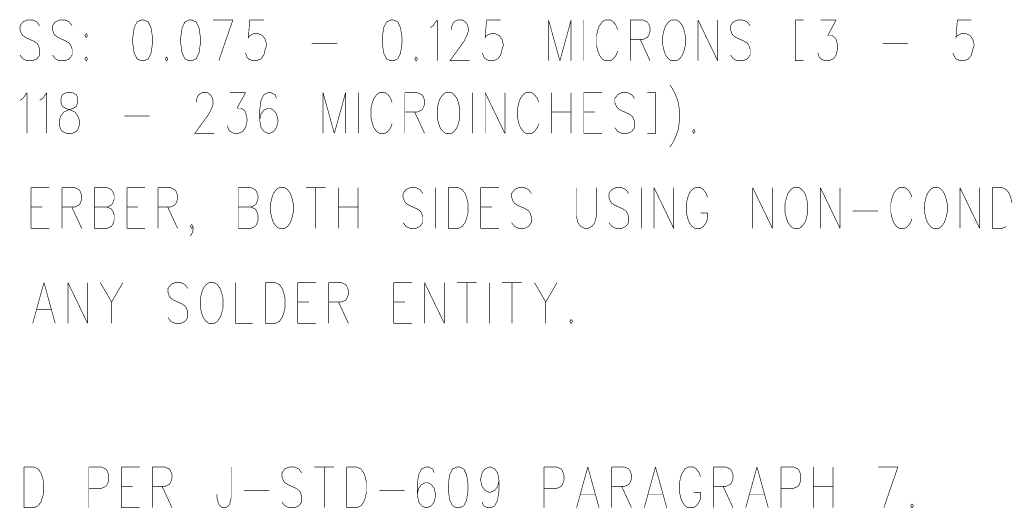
# Model space of a CAD drawing. Extents: x 0 to 34, y 0 to 22.
# Tile 18 of 33: x 21.6 to 23.2, y 8.1 to 8.9. Entities that reach past the tile are written whole.
import ezdxf

# ---------------------------------------------------------------- set-up
doc = ezdxf.new("R2010")
doc.units = 0
doc.header["$MEASUREMENT"] = 0
doc.layers.add('DD_PHO', color=7, linetype='CONTINUOUS')

msp = doc.modelspace()

# ---------------------------------------------------------------- linework, layer by layer
at = {"layer": 'DD_PHO', "const_width": 0.001}
for points in [[(21.5768, 8.8715), (21.5699, 8.8683), (21.5654, 8.8621), (21.5654, 8.8558), (21.5677, 8.8496), (21.5699, 8.8465)], [(21.5859, 8.8715), (21.5768, 8.8715)], [(21.5972, 8.8621), (21.5927, 8.8683), (21.5859, 8.8715)], [(21.629, 8.8715), (21.6222, 8.8683), (21.6177, 8.8621), (21.6177, 8.8558), (21.6199, 8.8496), (21.6222, 8.8465)], [(21.6381, 8.8715), (21.629, 8.8715)], [(21.6495, 8.8621), (21.6449, 8.8683), (21.6381, 8.8715)], [(21.7495, 8.859), (21.7472, 8.8433), (21.7472, 8.834)], [(21.7609, 8.8715), (21.754, 8.8683), (21.7495, 8.859)], [(21.7654, 8.8715), (21.7609, 8.8715)], [(21.7768, 8.859), (21.7722, 8.8683), (21.7654, 8.8715)], [(21.779, 8.834), (21.779, 8.8433), (21.7768, 8.859)], [(21.8268, 8.859), (21.8245, 8.8433), (21.8245, 8.834)], [(21.8381, 8.8715), (21.8313, 8.8683), (21.8268, 8.859)], [(21.8427, 8.8715), (21.8381, 8.8715)], [(21.854, 8.859), (21.8495, 8.8683), (21.8427, 8.8715)], [(21.8563, 8.834), (21.8563, 8.8433), (21.854, 8.859)], [(21.8768, 8.8715), (21.9086, 8.8715)], [(21.9086, 8.8715), (21.8859, 8.8058)], [(21.9359, 8.8715), (21.9336, 8.8433), (21.9359, 8.8465)], [(21.9586, 8.8715), (21.9359, 8.8715)], [(22.1518, 8.859), (22.1495, 8.8433), (22.1495, 8.834)], [(22.1631, 8.8715), (22.1563, 8.8683), (22.1518, 8.859)], [(22.1677, 8.8715), (22.1631, 8.8715)], [(22.179, 8.859), (22.1745, 8.8683), (22.1677, 8.8715)], [(22.1813, 8.834), (22.1813, 8.8433), (22.179, 8.859)], [(22.2268, 8.859), (22.2313, 8.8621), (22.2381, 8.8715)], [(22.2381, 8.8715), (22.2381, 8.8058)], [(22.2609, 8.859), (22.2631, 8.8652)], [(22.2609, 8.8558), (22.2609, 8.859)], [(22.2631, 8.8652), (22.2654, 8.8683), (22.2699, 8.8715)], [(22.2699, 8.8715), (22.279, 8.8715)], [(22.279, 8.8715), (22.2836, 8.8683), (22.2859, 8.8652)], [(22.2859, 8.8652), (22.2881, 8.859)], [(22.2881, 8.859), (22.2881, 8.8527)], [(22.3177, 8.8715), (22.3154, 8.8433), (22.3177, 8.8465)], [(22.3404, 8.8715), (22.3177, 8.8715)], [(22.4177, 8.8715), (22.4177, 8.8058)], [(22.4177, 8.8715), (22.4359, 8.8058)], [(22.454, 8.8715), (22.4359, 8.8058)], [(22.454, 8.8715), (22.454, 8.8058)], [(22.4745, 8.8715), (22.4745, 8.8058)], [(22.5086, 8.8715), (22.504, 8.8683), (22.4995, 8.8621), (22.4972, 8.8558), (22.4949, 8.8465)], [(22.5177, 8.8715), (22.5086, 8.8715)], [(22.529, 8.8558), (22.5268, 8.8621), (22.5222, 8.8683), (22.5177, 8.8715)], [(22.5495, 8.8715), (22.5495, 8.8058)], [(22.5495, 8.8715), (22.5699, 8.8715)], [(22.5699, 8.8715), (22.5768, 8.8683), (22.579, 8.8652)], [(22.579, 8.8652), (22.5813, 8.859)], [(22.5813, 8.859), (22.5813, 8.8527)], [(22.6154, 8.8715), (22.6109, 8.8683), (22.6063, 8.8621), (22.604, 8.8558), (22.6018, 8.8465)], [(22.6245, 8.8715), (22.6154, 8.8715)], [(22.6381, 8.8465), (22.6359, 8.8558), (22.6336, 8.8621), (22.629, 8.8683), (22.6245, 8.8715)], [(22.6586, 8.8715), (22.6586, 8.8058)], [(22.6586, 8.8715), (22.6904, 8.8058)], [(22.6904, 8.8715), (22.6904, 8.8058)], [(22.7222, 8.8715), (22.7154, 8.8683), (22.7109, 8.8621), (22.7109, 8.8558), (22.7131, 8.8496), (22.7154, 8.8465)], [(22.7313, 8.8715), (22.7222, 8.8715)], [(22.7427, 8.8621), (22.7381, 8.8683), (22.7313, 8.8715)], [(22.829, 8.8715), (22.8154, 8.8715)], [(22.8154, 8.8715), (22.8154, 8.8058), (22.829, 8.8058)], [(22.8563, 8.8715), (22.8813, 8.8715)], [(22.8813, 8.8715), (22.8677, 8.8465)], [(23.0768, 8.8715), (23.0745, 8.8433), (23.0768, 8.8465)], [(23.0995, 8.8715), (23.0768, 8.8715)], [(21.5699, 8.8465), (21.5745, 8.8433), (21.5881, 8.8371), (21.5927, 8.834)], [(21.6222, 8.8465), (21.6268, 8.8433), (21.6404, 8.8371), (21.6449, 8.834)], [(21.6722, 8.8496), (21.6699, 8.8465)], [(21.6699, 8.8465), (21.6722, 8.8433), (21.6745, 8.8465)], [(21.6745, 8.8465), (21.6722, 8.8496)], [(21.9359, 8.8465), (21.9427, 8.8496), (21.9495, 8.8496), (21.9563, 8.8465)], [(21.9563, 8.8465), (21.9609, 8.8402)], [(22.2859, 8.8465), (22.2813, 8.8371), (22.2586, 8.8058), (22.2904, 8.8058)], [(22.2881, 8.8527), (22.2859, 8.8465)], [(22.3177, 8.8465), (22.3245, 8.8496), (22.3313, 8.8496), (22.3381, 8.8465)], [(22.3381, 8.8465), (22.3427, 8.8402)], [(22.4949, 8.8465), (22.4949, 8.8308), (22.4972, 8.8215)], [(22.579, 8.8465), (22.5768, 8.8433), (22.5699, 8.8402)], [(22.5813, 8.8527), (22.579, 8.8465)], [(22.6018, 8.8465), (22.6018, 8.8308), (22.604, 8.8215)], [(22.6359, 8.8215), (22.6381, 8.8308), (22.6381, 8.8465)], [(22.7154, 8.8465), (22.7199, 8.8433), (22.7336, 8.8371), (22.7381, 8.834)], [(22.8677, 8.8465), (22.8745, 8.8465)], [(22.8745, 8.8465), (22.879, 8.8433), (22.8813, 8.8402)], [(23.0768, 8.8465), (23.0836, 8.8496), (23.0904, 8.8496), (23.0972, 8.8465)], [(23.0972, 8.8465), (23.1018, 8.8402)], [(21.5927, 8.834), (21.5949, 8.8308), (21.5972, 8.8246), (21.5972, 8.8152)], [(21.6449, 8.834), (21.6472, 8.8308), (21.6495, 8.8246), (21.6495, 8.8152)], [(21.7472, 8.834), (21.7495, 8.8183), (21.754, 8.809)], [(21.7722, 8.809), (21.7768, 8.8183), (21.779, 8.834)], [(21.8245, 8.834), (21.8268, 8.8183), (21.8313, 8.809)], [(21.8495, 8.809), (21.854, 8.8183), (21.8563, 8.834)], [(21.9609, 8.8402), (21.9631, 8.8308), (21.9609, 8.8246), (21.9586, 8.8152)], [(22.0359, 8.834), (22.0768, 8.834)], [(22.1495, 8.834), (22.1518, 8.8183), (22.1563, 8.809)], [(22.1745, 8.809), (22.179, 8.8183), (22.1813, 8.834)], [(22.3427, 8.8402), (22.3449, 8.8308), (22.3427, 8.8246), (22.3404, 8.8152)], [(22.5699, 8.8402), (22.5495, 8.8402)], [(22.5654, 8.8402), (22.5813, 8.8058)], [(22.7381, 8.834), (22.7404, 8.8308), (22.7427, 8.8246), (22.7427, 8.8152)], [(22.8813, 8.8402), (22.8836, 8.8308), (22.8836, 8.8246), (22.8813, 8.8152)], [(22.9563, 8.834), (22.9972, 8.834)], [(23.1018, 8.8402), (23.104, 8.8308), (23.1018, 8.8246), (23.0995, 8.8152)], [(21.5699, 8.809), (21.5654, 8.8152)], [(21.5972, 8.8152), (21.5927, 8.809)], [(21.6222, 8.809), (21.6177, 8.8152)], [(21.6495, 8.8152), (21.6449, 8.809)], [(21.6722, 8.8121), (21.6699, 8.809)], [(21.6745, 8.809), (21.6722, 8.8121)], [(21.8018, 8.8121), (21.7995, 8.809)], [(21.804, 8.809), (21.8018, 8.8121)], [(21.9336, 8.809), (21.9313, 8.8121), (21.929, 8.8183)], [(21.9586, 8.8152), (21.954, 8.809)], [(22.204, 8.8121), (22.2018, 8.809)], [(22.2063, 8.809), (22.204, 8.8121)], [(22.3154, 8.809), (22.3131, 8.8121), (22.3109, 8.8183)], [(22.3404, 8.8152), (22.3359, 8.809)], [(22.4972, 8.8215), (22.4995, 8.8152)], [(22.4995, 8.8152), (22.504, 8.809)], [(22.5222, 8.809), (22.5268, 8.8152)], [(22.5268, 8.8152), (22.529, 8.8215)], [(22.604, 8.8215), (22.6063, 8.8152)], [(22.6063, 8.8152), (22.6109, 8.809)], [(22.629, 8.809), (22.6336, 8.8152)], [(22.6336, 8.8152), (22.6359, 8.8215)], [(22.7154, 8.809), (22.7109, 8.8152)], [(22.7427, 8.8152), (22.7381, 8.809)], [(22.8563, 8.809), (22.854, 8.8121), (22.8518, 8.8183)], [(22.8813, 8.8152), (22.8768, 8.809)], [(23.0745, 8.809), (23.0722, 8.8121), (23.0699, 8.8183)], [(23.0995, 8.8152), (23.0949, 8.809)], [(21.5927, 8.809), (21.5859, 8.8058), (21.5768, 8.8058), (21.5699, 8.809)], [(21.6449, 8.809), (21.6381, 8.8058), (21.629, 8.8058), (21.6222, 8.809)], [(21.6699, 8.809), (21.6722, 8.8058), (21.6745, 8.809)], [(21.754, 8.809), (21.7609, 8.8058), (21.7654, 8.8058), (21.7722, 8.809)], [(21.7995, 8.809), (21.8018, 8.8058), (21.804, 8.809)], [(21.8313, 8.809), (21.8381, 8.8058), (21.8427, 8.8058), (21.8495, 8.809)], [(21.954, 8.809), (21.9472, 8.8058), (21.9404, 8.8058), (21.9336, 8.809)], [(22.1563, 8.809), (22.1631, 8.8058), (22.1677, 8.8058), (22.1745, 8.809)], [(22.2018, 8.809), (22.204, 8.8058), (22.2063, 8.809)], [(22.3359, 8.809), (22.329, 8.8058), (22.3222, 8.8058), (22.3154, 8.809)], [(22.504, 8.809), (22.5086, 8.8058), (22.5177, 8.8058), (22.5222, 8.809)], [(22.6109, 8.809), (22.6154, 8.8058), (22.6245, 8.8058), (22.629, 8.809)], [(22.7381, 8.809), (22.7313, 8.8058), (22.7222, 8.8058), (22.7154, 8.809)], [(22.8768, 8.809), (22.8699, 8.8058), (22.8631, 8.8058), (22.8563, 8.809)], [(23.0949, 8.809), (23.0881, 8.8058), (23.0813, 8.8058), (23.0745, 8.809)], [(22.6131, 8.767), (22.6177, 8.7607)], [(21.5654, 8.742), (21.5699, 8.7451), (21.5768, 8.7545)], [(21.5768, 8.7545), (21.5768, 8.6888)], [(21.5972, 8.742), (21.6018, 8.7451), (21.6086, 8.7545)], [(21.6086, 8.7545), (21.6086, 8.6888)], [(21.6404, 8.7545), (21.6336, 8.7513), (21.6313, 8.7451), (21.6313, 8.7388), (21.6336, 8.7326), (21.6381, 8.7295)], [(21.6495, 8.7545), (21.6404, 8.7545)], [(21.6518, 8.7295), (21.6563, 8.7326), (21.6586, 8.7388), (21.6586, 8.7451), (21.6563, 8.7513), (21.6495, 8.7545)], [(21.8495, 8.742), (21.8518, 8.7482)], [(21.8518, 8.7482), (21.854, 8.7513), (21.8586, 8.7545)], [(21.8586, 8.7545), (21.8677, 8.7545)], [(21.8677, 8.7545), (21.8722, 8.7513), (21.8745, 8.7482)], [(21.8745, 8.7482), (21.8768, 8.742)], [(21.904, 8.7545), (21.929, 8.7545)], [(21.929, 8.7545), (21.9154, 8.7295)], [(21.9654, 8.7545), (21.9586, 8.7513), (21.954, 8.742)], [(21.9699, 8.7545), (21.9654, 8.7545)], [(21.979, 8.7451), (21.9768, 8.7513), (21.9699, 8.7545)], [(22.054, 8.7545), (22.054, 8.6888)], [(22.054, 8.7545), (22.0722, 8.6888)], [(22.0904, 8.7545), (22.0722, 8.6888)], [(22.0904, 8.7545), (22.0904, 8.6888)], [(22.1109, 8.7545), (22.1109, 8.6888)], [(22.1449, 8.7545), (22.1404, 8.7513), (22.1359, 8.7451), (22.1336, 8.7388), (22.1313, 8.7295)], [(22.154, 8.7545), (22.1449, 8.7545)], [(22.1654, 8.7388), (22.1631, 8.7451), (22.1586, 8.7513), (22.154, 8.7545)], [(22.1859, 8.7545), (22.1859, 8.6888)], [(22.1859, 8.7545), (22.2063, 8.7545)], [(22.2063, 8.7545), (22.2131, 8.7513), (22.2154, 8.7482)], [(22.2154, 8.7482), (22.2177, 8.742)], [(22.2518, 8.7545), (22.2472, 8.7513), (22.2427, 8.7451), (22.2404, 8.7388), (22.2381, 8.7295)], [(22.2609, 8.7545), (22.2518, 8.7545)], [(22.2745, 8.7295), (22.2722, 8.7388), (22.2699, 8.7451), (22.2654, 8.7513), (22.2609, 8.7545)], [(22.2949, 8.7545), (22.2949, 8.6888)], [(22.3154, 8.7545), (22.3154, 8.6888)], [(22.3154, 8.7545), (22.3472, 8.6888)], [(22.3472, 8.7545), (22.3472, 8.6888)], [(22.3813, 8.7545), (22.3768, 8.7513), (22.3722, 8.7451), (22.3699, 8.7388), (22.3677, 8.7295)], [(22.3904, 8.7545), (22.3813, 8.7545)], [(22.4018, 8.7388), (22.3995, 8.7451), (22.3949, 8.7513), (22.3904, 8.7545)], [(22.4222, 8.7545), (22.4222, 8.6888)], [(22.454, 8.7545), (22.454, 8.6888)], [(22.4745, 8.7545), (22.4745, 8.6888)], [(22.4745, 8.7545), (22.504, 8.7545)], [(22.5359, 8.7545), (22.529, 8.7513), (22.5245, 8.7451), (22.5245, 8.7388), (22.5268, 8.7326), (22.529, 8.7295)], [(22.5449, 8.7545), (22.5359, 8.7545)], [(22.5563, 8.7451), (22.5518, 8.7513), (22.5449, 8.7545)], [(22.5768, 8.6888), (22.5904, 8.6888), (22.5904, 8.7545)], [(22.5904, 8.7545), (22.5768, 8.7545)], [(22.6177, 8.7607), (22.6222, 8.7513), (22.6268, 8.7388), (22.629, 8.7232)], [(21.8495, 8.7388), (21.8495, 8.742)], [(21.8768, 8.7357), (21.8745, 8.7295)], [(21.8768, 8.742), (21.8768, 8.7357)], [(21.954, 8.742), (21.9518, 8.7263), (21.9518, 8.7107)], [(22.2177, 8.7357), (22.2154, 8.7295)], [(22.2177, 8.742), (22.2177, 8.7357)], [(21.629, 8.7107), (21.6313, 8.717)], [(21.6313, 8.717), (21.6359, 8.7232)], [(21.6359, 8.7232), (21.6427, 8.7263), (21.6518, 8.7295)], [(21.6381, 8.7295), (21.6472, 8.7263), (21.654, 8.7232)], [(21.654, 8.7232), (21.6586, 8.717)], [(21.6586, 8.717), (21.6609, 8.7107)], [(21.7336, 8.717), (21.7745, 8.717)], [(21.8745, 8.7295), (21.8699, 8.7201), (21.8472, 8.6888), (21.879, 8.6888)], [(21.9154, 8.7295), (21.9222, 8.7295)], [(21.9222, 8.7295), (21.9268, 8.7263), (21.929, 8.7232)], [(21.929, 8.7232), (21.9313, 8.7138), (21.9313, 8.7076), (21.929, 8.6982)], [(21.9654, 8.7295), (21.9586, 8.7263), (21.954, 8.7201), (21.9518, 8.7107)], [(21.9677, 8.7295), (21.9654, 8.7295)], [(21.9813, 8.7107), (21.979, 8.7201), (21.9745, 8.7263), (21.9677, 8.7295)], [(22.1313, 8.7295), (22.1313, 8.7138), (22.1336, 8.7045)], [(22.2063, 8.7232), (22.1859, 8.7232)], [(22.2018, 8.7232), (22.2177, 8.6888)], [(22.2154, 8.7295), (22.2131, 8.7263), (22.2063, 8.7232)], [(22.2381, 8.7295), (22.2381, 8.7138), (22.2404, 8.7045)], [(22.2722, 8.7045), (22.2745, 8.7138), (22.2745, 8.7295)], [(22.3677, 8.7295), (22.3677, 8.7138), (22.3699, 8.7045)], [(22.4222, 8.7232), (22.454, 8.7232)], [(22.4745, 8.7232), (22.4927, 8.7232)], [(22.529, 8.7295), (22.5336, 8.7263), (22.5472, 8.7201), (22.5518, 8.717)], [(22.5518, 8.717), (22.554, 8.7138), (22.5563, 8.7076), (22.5563, 8.6982)], [(22.629, 8.7232), (22.629, 8.7107)], [(21.6336, 8.692), (21.6313, 8.6951), (21.629, 8.7013), (21.629, 8.7107)], [(21.6609, 8.7107), (21.6609, 8.7013), (21.6586, 8.6951), (21.6563, 8.692)], [(21.904, 8.692), (21.9018, 8.6951), (21.8995, 8.7013)], [(21.9518, 8.7107), (21.954, 8.6982)], [(21.979, 8.6982), (21.9813, 8.7076), (21.9813, 8.7107)], [(22.1336, 8.7045), (22.1359, 8.6982)], [(22.1631, 8.6982), (22.1654, 8.7045)], [(22.2404, 8.7045), (22.2427, 8.6982)], [(22.2699, 8.6982), (22.2722, 8.7045)], [(22.3699, 8.7045), (22.3722, 8.6982)], [(22.3995, 8.6982), (22.4018, 8.7045)], [(22.629, 8.7107), (22.6268, 8.6951), (22.6222, 8.6826), (22.6177, 8.6732)], [(21.6563, 8.692), (21.6495, 8.6888), (21.6404, 8.6888), (21.6336, 8.692)], [(21.9245, 8.692), (21.9177, 8.6888), (21.9109, 8.6888), (21.904, 8.692)], [(21.929, 8.6982), (21.9245, 8.692)], [(21.954, 8.6982), (21.9586, 8.692)], [(21.9586, 8.692), (21.9654, 8.6888), (21.9677, 8.6888), (21.9745, 8.692)], [(21.9745, 8.692), (21.979, 8.6982)], [(22.1359, 8.6982), (22.1404, 8.692)], [(22.1404, 8.692), (22.1449, 8.6888), (22.154, 8.6888), (22.1586, 8.692)], [(22.1586, 8.692), (22.1631, 8.6982)], [(22.2427, 8.6982), (22.2472, 8.692)], [(22.2472, 8.692), (22.2518, 8.6888), (22.2609, 8.6888), (22.2654, 8.692)], [(22.2654, 8.692), (22.2699, 8.6982)], [(22.3722, 8.6982), (22.3768, 8.692)], [(22.3768, 8.692), (22.3813, 8.6888), (22.3904, 8.6888), (22.3949, 8.692)], [(22.3949, 8.692), (22.3995, 8.6982)], [(22.4745, 8.6888), (22.504, 8.6888)], [(22.529, 8.692), (22.5245, 8.6982)], [(22.5518, 8.692), (22.5449, 8.6888), (22.5359, 8.6888), (22.529, 8.692)], [(22.5563, 8.6982), (22.5518, 8.692)], [(22.6518, 8.6951), (22.6495, 8.692)], [(22.6495, 8.692), (22.6518, 8.6888), (22.654, 8.692)], [(22.654, 8.692), (22.6518, 8.6951)], [(22.6177, 8.6732), (22.6131, 8.6669)], [(21.5831, 8.6015), (21.5831, 8.5358)], [(21.5831, 8.6015), (21.6127, 8.6015)], [(21.6331, 8.6015), (21.6331, 8.5358)], [(21.6331, 8.6015), (21.6536, 8.6015)], [(21.6536, 8.6015), (21.6604, 8.5983), (21.6627, 8.5952)], [(21.6627, 8.5952), (21.6649, 8.589)], [(21.6649, 8.589), (21.6649, 8.5827)], [(21.6854, 8.6015), (21.6854, 8.5358)], [(21.6854, 8.6015), (21.7059, 8.6015)], [(21.7059, 8.6015), (21.7127, 8.5983), (21.7149, 8.5952)], [(21.7149, 8.5952), (21.7172, 8.589)], [(21.7172, 8.589), (21.7172, 8.5827)], [(21.7377, 8.6015), (21.7377, 8.5358)], [(21.7377, 8.6015), (21.7672, 8.6015)], [(21.7877, 8.6015), (21.7877, 8.5358)], [(21.7877, 8.6015), (21.8081, 8.6015)], [(21.8081, 8.6015), (21.8149, 8.5983), (21.8172, 8.5952)], [(21.8172, 8.5952), (21.8195, 8.589)], [(21.8195, 8.589), (21.8195, 8.5827)], [(21.9172, 8.6015), (21.9172, 8.5358)], [(21.9172, 8.6015), (21.9377, 8.6015)], [(21.9377, 8.6015), (21.9445, 8.5983), (21.9468, 8.5952)], [(21.9468, 8.5952), (21.949, 8.589)], [(21.949, 8.589), (21.949, 8.5827)], [(21.9831, 8.6015), (21.9786, 8.5983), (21.974, 8.5921), (21.9718, 8.5858), (21.9695, 8.5765)], [(21.9922, 8.6015), (21.9831, 8.6015)], [(22.0059, 8.5765), (22.0036, 8.5858), (22.0013, 8.5921), (21.9968, 8.5983), (21.9922, 8.6015)], [(22.0263, 8.6015), (22.0581, 8.6015)], [(22.0422, 8.6015), (22.0422, 8.5358)], [(22.0786, 8.6015), (22.0786, 8.5358)], [(22.1104, 8.6015), (22.1104, 8.5358)], [(22.1945, 8.6015), (22.1877, 8.5983), (22.1831, 8.5921), (22.1831, 8.5858), (22.1854, 8.5796), (22.1877, 8.5765)], [(22.2036, 8.6015), (22.1945, 8.6015)], [(22.2149, 8.5921), (22.2104, 8.5983), (22.2036, 8.6015)], [(22.2354, 8.6015), (22.2354, 8.5358)], [(22.2559, 8.6015), (22.2559, 8.5358)], [(22.2559, 8.6015), (22.2718, 8.6015)], [(22.2718, 8.6015), (22.2786, 8.5983), (22.2831, 8.5921), (22.2854, 8.5858), (22.2877, 8.5765)], [(22.3081, 8.6015), (22.3081, 8.5358)], [(22.3081, 8.6015), (22.3377, 8.6015)], [(22.3695, 8.6015), (22.3627, 8.5983), (22.3581, 8.5921), (22.3581, 8.5858), (22.3604, 8.5796), (22.3627, 8.5765)], [(22.3786, 8.6015), (22.3695, 8.6015)], [(22.3899, 8.5921), (22.3854, 8.5983), (22.3786, 8.6015)], [(22.4627, 8.6015), (22.4627, 8.5546), (22.4649, 8.5452)], [(22.4922, 8.5452), (22.4945, 8.5546), (22.4945, 8.6015)], [(22.5263, 8.6015), (22.5195, 8.5983), (22.5149, 8.5921), (22.5149, 8.5858), (22.5172, 8.5796), (22.5195, 8.5765)], [(22.5354, 8.6015), (22.5263, 8.6015)], [(22.5468, 8.5921), (22.5422, 8.5983), (22.5354, 8.6015)], [(22.5672, 8.6015), (22.5672, 8.5358)], [(22.5877, 8.6015), (22.5877, 8.5358)], [(22.5877, 8.6015), (22.6195, 8.5358)], [(22.6195, 8.6015), (22.6195, 8.5358)], [(22.6536, 8.6015), (22.649, 8.5983), (22.6445, 8.5921), (22.6422, 8.5858), (22.6399, 8.5765)], [(22.6627, 8.6015), (22.6536, 8.6015)], [(22.674, 8.5858), (22.6718, 8.5921), (22.6672, 8.5983), (22.6627, 8.6015)], [(22.7468, 8.6015), (22.7468, 8.5358)], [(22.7468, 8.6015), (22.7786, 8.5358)], [(22.7786, 8.6015), (22.7786, 8.5358)], [(22.8127, 8.6015), (22.8081, 8.5983), (22.8036, 8.5921), (22.8013, 8.5858), (22.799, 8.5765)], [(22.8218, 8.6015), (22.8127, 8.6015)], [(22.8354, 8.5765), (22.8331, 8.5858), (22.8309, 8.5921), (22.8263, 8.5983), (22.8218, 8.6015)], [(22.8559, 8.6015), (22.8559, 8.5358)], [(22.8559, 8.6015), (22.8877, 8.5358)], [(22.8877, 8.6015), (22.8877, 8.5358)], [(22.9831, 8.6015), (22.9786, 8.5983), (22.974, 8.5921), (22.9718, 8.5858), (22.9695, 8.5765)], [(22.9922, 8.6015), (22.9831, 8.6015)], [(23.0036, 8.5858), (23.0013, 8.5921), (22.9968, 8.5983), (22.9922, 8.6015)], [(23.0377, 8.6015), (23.0331, 8.5983), (23.0286, 8.5921), (23.0263, 8.5858), (23.024, 8.5765)], [(23.0468, 8.6015), (23.0377, 8.6015)], [(23.0604, 8.5765), (23.0581, 8.5858), (23.0559, 8.5921), (23.0513, 8.5983), (23.0468, 8.6015)], [(23.0809, 8.6015), (23.0809, 8.5358)], [(23.0809, 8.6015), (23.1127, 8.5358)], [(23.1127, 8.6015), (23.1127, 8.5358)], [(23.1331, 8.6015), (23.1331, 8.5358)], [(23.1331, 8.6015), (23.149, 8.6015)], [(23.149, 8.6015), (23.1559, 8.5983), (23.1604, 8.5921), (23.1627, 8.5858), (23.1649, 8.5765)], [(21.6627, 8.5765), (21.6604, 8.5733), (21.6536, 8.5702)], [(21.6649, 8.5827), (21.6627, 8.5765)], [(21.7149, 8.5765), (21.7127, 8.5733), (21.7059, 8.5702)], [(21.7172, 8.5827), (21.7149, 8.5765)], [(21.8172, 8.5765), (21.8149, 8.5733), (21.8081, 8.5702)], [(21.8195, 8.5827), (21.8172, 8.5765)], [(21.9468, 8.5765), (21.9445, 8.5733), (21.9377, 8.5702)], [(21.949, 8.5827), (21.9468, 8.5765)], [(21.9695, 8.5765), (21.9695, 8.5608), (21.9718, 8.5515)], [(22.0036, 8.5515), (22.0059, 8.5608), (22.0059, 8.5765)], [(22.1877, 8.5765), (22.1922, 8.5733), (22.2059, 8.5671), (22.2104, 8.564)], [(22.2877, 8.5765), (22.2877, 8.5608), (22.2854, 8.5515)], [(22.3627, 8.5765), (22.3672, 8.5733), (22.3809, 8.5671), (22.3854, 8.564)], [(22.5195, 8.5765), (22.524, 8.5733), (22.5377, 8.5671), (22.5422, 8.564)], [(22.6399, 8.5765), (22.6399, 8.5608), (22.6422, 8.5515)], [(22.799, 8.5765), (22.799, 8.5608), (22.8013, 8.5515)], [(22.8331, 8.5515), (22.8354, 8.5608), (22.8354, 8.5765)], [(22.9695, 8.5765), (22.9695, 8.5608), (22.9718, 8.5515)], [(23.024, 8.5765), (23.024, 8.5608), (23.0263, 8.5515)], [(23.0581, 8.5515), (23.0604, 8.5608), (23.0604, 8.5765)], [(21.5831, 8.5702), (21.6013, 8.5702)], [(21.6536, 8.5702), (21.6331, 8.5702)], [(21.649, 8.5702), (21.6649, 8.5358)], [(21.6854, 8.5702), (21.7059, 8.5702)], [(21.7059, 8.5702), (21.7127, 8.5671), (21.7149, 8.564)], [(21.7172, 8.5577), (21.7172, 8.5483), (21.7149, 8.5421), (21.7127, 8.539)], [(21.7149, 8.564), (21.7172, 8.5577)], [(21.7377, 8.5702), (21.7559, 8.5702)], [(21.8081, 8.5702), (21.7877, 8.5702)], [(21.8036, 8.5702), (21.8195, 8.5358)], [(21.9172, 8.5702), (21.9377, 8.5702)], [(21.9377, 8.5702), (21.9445, 8.5671), (21.9468, 8.564)], [(21.949, 8.5577), (21.949, 8.5483), (21.9468, 8.5421), (21.9445, 8.539)], [(21.9468, 8.564), (21.949, 8.5577)], [(22.0786, 8.5702), (22.1104, 8.5702)], [(22.2104, 8.564), (22.2127, 8.5608), (22.2149, 8.5546), (22.2149, 8.5452)], [(22.3081, 8.5702), (22.3263, 8.5702)], [(22.3854, 8.564), (22.3877, 8.5608), (22.3899, 8.5546), (22.3899, 8.5452)], [(22.5422, 8.564), (22.5445, 8.5608), (22.5468, 8.5546), (22.5468, 8.5452)], [(22.6627, 8.5608), (22.674, 8.5608)], [(22.674, 8.5515), (22.674, 8.5608)], [(22.9081, 8.564), (22.949, 8.564)], [(21.8399, 8.539), (21.8422, 8.5421), (21.8445, 8.539)], [(21.9718, 8.5515), (21.974, 8.5452)], [(21.974, 8.5452), (21.9786, 8.539)], [(21.9968, 8.539), (22.0013, 8.5452)], [(22.0013, 8.5452), (22.0036, 8.5515)], [(22.1877, 8.539), (22.1831, 8.5452)], [(22.2149, 8.5452), (22.2104, 8.539)], [(22.2831, 8.5452), (22.2786, 8.539)], [(22.2854, 8.5515), (22.2831, 8.5452)], [(22.3627, 8.539), (22.3581, 8.5452)], [(22.3899, 8.5452), (22.3854, 8.539)], [(22.4649, 8.5452), (22.4695, 8.539)], [(22.4877, 8.539), (22.4922, 8.5452)], [(22.5195, 8.539), (22.5149, 8.5452)], [(22.5468, 8.5452), (22.5422, 8.539)], [(22.6422, 8.5515), (22.6445, 8.5452)], [(22.6445, 8.5452), (22.649, 8.539)], [(22.6672, 8.539), (22.6718, 8.5452)], [(22.6718, 8.5452), (22.674, 8.5515)], [(22.8013, 8.5515), (22.8036, 8.5452)], [(22.8036, 8.5452), (22.8081, 8.539)], [(22.8263, 8.539), (22.8309, 8.5452)], [(22.8309, 8.5452), (22.8331, 8.5515)], [(22.9718, 8.5515), (22.974, 8.5452)], [(22.974, 8.5452), (22.9786, 8.539)], [(22.9968, 8.539), (23.0013, 8.5452)], [(23.0013, 8.5452), (23.0036, 8.5515)], [(23.0263, 8.5515), (23.0286, 8.5452)], [(23.0286, 8.5452), (23.0331, 8.539)], [(23.0513, 8.539), (23.0559, 8.5452)], [(23.0559, 8.5452), (23.0581, 8.5515)], [(21.5831, 8.5358), (21.6127, 8.5358)], [(21.7127, 8.539), (21.7059, 8.5358), (21.6854, 8.5358)], [(21.7377, 8.5358), (21.7672, 8.5358)], [(21.8445, 8.539), (21.8422, 8.5358), (21.8399, 8.539)], [(21.8422, 8.5264), (21.8399, 8.5233)], [(21.8445, 8.5327), (21.8422, 8.5264)], [(21.8445, 8.539), (21.8445, 8.5327)], [(21.9445, 8.539), (21.9377, 8.5358), (21.9172, 8.5358)], [(21.9786, 8.539), (21.9831, 8.5358), (21.9922, 8.5358), (21.9968, 8.539)], [(22.2104, 8.539), (22.2036, 8.5358), (22.1945, 8.5358), (22.1877, 8.539)], [(22.2786, 8.539), (22.2718, 8.5358), (22.2559, 8.5358)], [(22.3081, 8.5358), (22.3377, 8.5358)], [(22.3854, 8.539), (22.3786, 8.5358), (22.3695, 8.5358), (22.3627, 8.539)], [(22.4695, 8.539), (22.4763, 8.5358), (22.4809, 8.5358), (22.4877, 8.539)], [(22.5422, 8.539), (22.5354, 8.5358), (22.5263, 8.5358), (22.5195, 8.539)], [(22.649, 8.539), (22.6536, 8.5358), (22.6627, 8.5358), (22.6672, 8.539)], [(22.8081, 8.539), (22.8127, 8.5358), (22.8218, 8.5358), (22.8263, 8.539)], [(22.9786, 8.539), (22.9831, 8.5358), (22.9922, 8.5358), (22.9968, 8.539)], [(23.0331, 8.539), (23.0377, 8.5358), (23.0468, 8.5358), (23.0513, 8.539)], [(23.1559, 8.539), (23.149, 8.5358), (23.1331, 8.5358)], [(21.604, 8.4485), (21.5859, 8.3828)], [(21.604, 8.4485), (21.6222, 8.3828)], [(21.6427, 8.4485), (21.6427, 8.3828)], [(21.6427, 8.4485), (21.6745, 8.3828)], [(21.6745, 8.4485), (21.6745, 8.3828)], [(21.6949, 8.4485), (21.7131, 8.4172)], [(21.7313, 8.4485), (21.7131, 8.4172)], [(21.8154, 8.4485), (21.8086, 8.4453), (21.804, 8.4391), (21.804, 8.4328), (21.8063, 8.4266), (21.8086, 8.4235)], [(21.8245, 8.4485), (21.8154, 8.4485)], [(21.8359, 8.4391), (21.8313, 8.4453), (21.8245, 8.4485)], [(21.8699, 8.4485), (21.8654, 8.4453), (21.8609, 8.4391), (21.8586, 8.4328), (21.8563, 8.4235)], [(21.879, 8.4485), (21.8699, 8.4485)], [(21.8927, 8.4235), (21.8904, 8.4328), (21.8881, 8.4391), (21.8836, 8.4453), (21.879, 8.4485)], [(21.9131, 8.4485), (21.9131, 8.3828), (21.9404, 8.3828)], [(21.9609, 8.4485), (21.9609, 8.3828)], [(21.9609, 8.4485), (21.9768, 8.4485)], [(21.9768, 8.4485), (21.9836, 8.4453), (21.9881, 8.4391), (21.9904, 8.4328), (21.9927, 8.4235)], [(22.0131, 8.4485), (22.0131, 8.3828)], [(22.0131, 8.4485), (22.0427, 8.4485)], [(22.0631, 8.4485), (22.0631, 8.3828)], [(22.0631, 8.4485), (22.0836, 8.4485)], [(22.0836, 8.4485), (22.0904, 8.4453), (22.0927, 8.4422)], [(22.1677, 8.4485), (22.1677, 8.3828)], [(22.1677, 8.4485), (22.1972, 8.4485)], [(22.2177, 8.4485), (22.2177, 8.3828)], [(22.2177, 8.4485), (22.2495, 8.3828)], [(22.2495, 8.4485), (22.2495, 8.3828)], [(22.2699, 8.4485), (22.3018, 8.4485)], [(22.2859, 8.4485), (22.2859, 8.3828)], [(22.3222, 8.4485), (22.3222, 8.3828)], [(22.3427, 8.4485), (22.3745, 8.4485)], [(22.3586, 8.4485), (22.3586, 8.3828)], [(22.3949, 8.4485), (22.4131, 8.4172)], [(22.4313, 8.4485), (22.4131, 8.4172)], [(22.0927, 8.4422), (22.0949, 8.436)], [(22.0949, 8.4297), (22.0927, 8.4235)], [(22.0949, 8.436), (22.0949, 8.4297)], [(21.7131, 8.4172), (21.7131, 8.3828)], [(21.8086, 8.4235), (21.8131, 8.4203), (21.8268, 8.4141), (21.8313, 8.411)], [(21.8563, 8.4235), (21.8563, 8.4078), (21.8586, 8.3985)], [(21.8904, 8.3985), (21.8927, 8.4078), (21.8927, 8.4235)], [(21.9927, 8.4235), (21.9927, 8.4078), (21.9904, 8.3985)], [(22.0131, 8.4172), (22.0313, 8.4172)], [(22.0836, 8.4172), (22.0631, 8.4172)], [(22.079, 8.4172), (22.0949, 8.3828)], [(22.0927, 8.4235), (22.0904, 8.4203), (22.0836, 8.4172)], [(22.1677, 8.4172), (22.1859, 8.4172)], [(22.4131, 8.4172), (22.4131, 8.3828)], [(21.5927, 8.4047), (21.6154, 8.4047)], [(21.8313, 8.411), (21.8336, 8.4078), (21.8359, 8.4016), (21.8359, 8.3922)], [(21.8586, 8.3985), (21.8609, 8.3922)], [(21.8881, 8.3922), (21.8904, 8.3985)], [(21.9904, 8.3985), (21.9881, 8.3922)], [(21.8086, 8.386), (21.804, 8.3922)], [(21.8313, 8.386), (21.8245, 8.3828), (21.8154, 8.3828), (21.8086, 8.386)], [(21.8359, 8.3922), (21.8313, 8.386)], [(21.8609, 8.3922), (21.8654, 8.386)], [(21.8654, 8.386), (21.8699, 8.3828), (21.879, 8.3828), (21.8836, 8.386)], [(21.8836, 8.386), (21.8881, 8.3922)], [(21.9836, 8.386), (21.9768, 8.3828), (21.9609, 8.3828)], [(21.9881, 8.3922), (21.9836, 8.386)], [(22.0131, 8.3828), (22.0427, 8.3828)], [(22.1677, 8.3828), (22.1972, 8.3828)], [(22.454, 8.3891), (22.4518, 8.386)], [(22.4518, 8.386), (22.454, 8.3828), (22.4563, 8.386)], [(22.4563, 8.386), (22.454, 8.3891)], [(21.5719, 8.1515), (21.5719, 8.0858)], [(21.5719, 8.1515), (21.5878, 8.1515)], [(21.5878, 8.1515), (21.5946, 8.1483), (21.5991, 8.1421), (21.6014, 8.1358), (21.6037, 8.1265)], [(21.6764, 8.1515), (21.6764, 8.0858)], [(21.6764, 8.1515), (21.6969, 8.1515)], [(21.6969, 8.1515), (21.7037, 8.1483), (21.7059, 8.1452)], [(21.7059, 8.1452), (21.7082, 8.139)], [(21.7287, 8.1515), (21.7287, 8.0858)], [(21.7287, 8.1515), (21.7582, 8.1515)], [(21.7787, 8.1515), (21.7787, 8.0858)], [(21.7787, 8.1515), (21.7991, 8.1515)], [(21.7991, 8.1515), (21.8059, 8.1483), (21.8082, 8.1452)], [(21.8082, 8.1452), (21.8105, 8.139)], [(21.9059, 8.1515), (21.9059, 8.1015)], [(21.9991, 8.1515), (21.9923, 8.1483), (21.9878, 8.1421), (21.9878, 8.1358), (21.99, 8.1296), (21.9923, 8.1265)], [(22.0082, 8.1515), (21.9991, 8.1515)], [(22.0196, 8.1421), (22.015, 8.1483), (22.0082, 8.1515)], [(22.04, 8.1515), (22.0719, 8.1515)], [(22.0559, 8.1515), (22.0559, 8.0858)], [(22.0923, 8.1515), (22.0923, 8.0858)], [(22.0923, 8.1515), (22.1082, 8.1515)], [(22.1082, 8.1515), (22.115, 8.1483), (22.1196, 8.1421), (22.1219, 8.1358), (22.1241, 8.1265)], [(22.2196, 8.1515), (22.2128, 8.1483), (22.2082, 8.139)], [(22.2241, 8.1515), (22.2196, 8.1515)], [(22.2332, 8.1421), (22.2309, 8.1483), (22.2241, 8.1515)], [(22.2696, 8.1515), (22.2628, 8.1483), (22.2582, 8.139)], [(22.2741, 8.1515), (22.2696, 8.1515)], [(22.2855, 8.139), (22.2809, 8.1483), (22.2741, 8.1515)], [(22.3082, 8.1327), (22.3105, 8.1421), (22.315, 8.1483), (22.3219, 8.1515)], [(22.3219, 8.1515), (22.3241, 8.1515)], [(22.3241, 8.1515), (22.3309, 8.1483), (22.3355, 8.1421), (22.3378, 8.1296), (22.3378, 8.114)], [(22.4105, 8.1515), (22.4105, 8.0858)], [(22.4105, 8.1515), (22.4309, 8.1515)], [(22.4309, 8.1515), (22.4378, 8.1483), (22.44, 8.1452)], [(22.44, 8.1452), (22.4423, 8.139)], [(22.4809, 8.1515), (22.4628, 8.0858)], [(22.4809, 8.1515), (22.4991, 8.0858)], [(22.5196, 8.1515), (22.5196, 8.0858)], [(22.5196, 8.1515), (22.54, 8.1515)], [(22.54, 8.1515), (22.5469, 8.1483), (22.5491, 8.1452)], [(22.5491, 8.1452), (22.5514, 8.139)], [(22.59, 8.1515), (22.5719, 8.0858)], [(22.59, 8.1515), (22.6082, 8.0858)], [(22.6423, 8.1515), (22.6378, 8.1483), (22.6332, 8.1421), (22.6309, 8.1358), (22.6287, 8.1265)], [(22.6514, 8.1515), (22.6423, 8.1515)], [(22.6628, 8.1358), (22.6605, 8.1421), (22.6559, 8.1483), (22.6514, 8.1515)], [(22.6832, 8.1515), (22.6832, 8.0858)], [(22.6832, 8.1515), (22.7037, 8.1515)], [(22.7037, 8.1515), (22.7105, 8.1483), (22.7128, 8.1452)], [(22.7128, 8.1452), (22.715, 8.139)], [(22.7537, 8.1515), (22.7355, 8.0858)], [(22.7537, 8.1515), (22.7719, 8.0858)], [(22.7923, 8.1515), (22.7923, 8.0858)], [(22.7923, 8.1515), (22.8128, 8.1515)], [(22.8128, 8.1515), (22.8196, 8.1483), (22.8219, 8.1452)], [(22.8219, 8.1452), (22.8241, 8.139)], [(22.8446, 8.1515), (22.8446, 8.0858)], [(22.8764, 8.1515), (22.8764, 8.0858)], [(22.9491, 8.1515), (22.9809, 8.1515)], [(22.9809, 8.1515), (22.9582, 8.0858)], [(21.7082, 8.139), (21.7082, 8.1296), (21.7059, 8.1233), (21.7037, 8.1202)], [(21.8105, 8.1327), (21.8082, 8.1265)], [(21.8105, 8.139), (21.8105, 8.1327)], [(22.2082, 8.139), (22.2059, 8.1233), (22.2059, 8.1077)], [(22.2582, 8.139), (22.2559, 8.1233), (22.2559, 8.114)], [(22.2878, 8.114), (22.2878, 8.1233), (22.2855, 8.139)], [(22.3105, 8.1202), (22.3082, 8.1296), (22.3082, 8.1327)], [(22.3378, 8.1296), (22.3355, 8.1202)], [(22.4423, 8.139), (22.4423, 8.1296), (22.44, 8.1233), (22.4378, 8.1202)], [(22.5514, 8.1327), (22.5491, 8.1265)], [(22.5514, 8.139), (22.5514, 8.1327)], [(22.715, 8.1327), (22.7128, 8.1265)], [(22.715, 8.139), (22.715, 8.1327)], [(22.8241, 8.139), (22.8241, 8.1296), (22.8219, 8.1233), (22.8196, 8.1202)], [(21.6037, 8.1265), (21.6037, 8.1108), (21.6014, 8.1015)], [(21.7037, 8.1202), (21.6969, 8.1171), (21.6764, 8.1171)], [(21.7287, 8.1202), (21.7469, 8.1202)], [(21.7991, 8.1202), (21.7787, 8.1202)], [(21.7946, 8.1202), (21.8105, 8.0858)], [(21.8082, 8.1265), (21.8059, 8.1233), (21.7991, 8.1202)], [(21.9264, 8.114), (21.9673, 8.114)], [(21.9923, 8.1265), (21.9969, 8.1233), (22.0105, 8.1171), (22.015, 8.114)], [(22.015, 8.114), (22.0173, 8.1108), (22.0196, 8.1046), (22.0196, 8.0952)], [(22.1241, 8.1265), (22.1241, 8.1108), (22.1219, 8.1015)], [(22.1446, 8.114), (22.1855, 8.114)], [(22.2196, 8.1265), (22.2128, 8.1233), (22.2082, 8.1171), (22.2059, 8.1077)], [(22.2219, 8.1265), (22.2196, 8.1265)], [(22.2355, 8.1077), (22.2332, 8.1171), (22.2287, 8.1233), (22.2219, 8.1265)], [(22.2559, 8.114), (22.2582, 8.0983), (22.2628, 8.089)], [(22.2809, 8.089), (22.2855, 8.0983), (22.2878, 8.114)], [(22.315, 8.114), (22.3105, 8.1202)], [(22.3309, 8.114), (22.3241, 8.1108), (22.3219, 8.1108), (22.315, 8.114)], [(22.3355, 8.1202), (22.3309, 8.114)], [(22.3378, 8.114), (22.3355, 8.0983), (22.3309, 8.089)], [(22.4378, 8.1202), (22.4309, 8.1171), (22.4105, 8.1171)], [(22.54, 8.1202), (22.5196, 8.1202)], [(22.5355, 8.1202), (22.5514, 8.0858)], [(22.5491, 8.1265), (22.5469, 8.1233), (22.54, 8.1202)], [(22.6287, 8.1265), (22.6287, 8.1108), (22.6309, 8.1015)], [(22.7037, 8.1202), (22.6832, 8.1202)], [(22.6991, 8.1202), (22.715, 8.0858)], [(22.7128, 8.1265), (22.7105, 8.1233), (22.7037, 8.1202)], [(22.8196, 8.1202), (22.8128, 8.1171), (22.7923, 8.1171)], [(22.8446, 8.1202), (22.8764, 8.1202)], [(21.6014, 8.1015), (21.5991, 8.0952)], [(21.8832, 8.1015), (21.8832, 8.1077)], [(21.8878, 8.089), (21.8855, 8.0921), (21.8832, 8.1015)], [(21.9059, 8.1015), (21.9037, 8.0921), (21.9014, 8.089)], [(22.1219, 8.1015), (22.1196, 8.0952)], [(22.2059, 8.1077), (22.2082, 8.0952)], [(22.2332, 8.0952), (22.2355, 8.1046), (22.2355, 8.1077)], [(22.4696, 8.1077), (22.4923, 8.1077)], [(22.5787, 8.1077), (22.6014, 8.1077)], [(22.6309, 8.1015), (22.6332, 8.0952)], [(22.6514, 8.1108), (22.6628, 8.1108)], [(22.6605, 8.0952), (22.6628, 8.1015)], [(22.6628, 8.1015), (22.6628, 8.1108)], [(22.7423, 8.1077), (22.765, 8.1077)], [(21.5946, 8.089), (21.5878, 8.0858), (21.5719, 8.0858)], [(21.5991, 8.0952), (21.5946, 8.089)], [(21.7287, 8.0858), (21.7582, 8.0858)], [(21.9014, 8.089), (21.8969, 8.0858), (21.8923, 8.0858), (21.8878, 8.089)], [(21.9923, 8.089), (21.9878, 8.0952)], [(22.015, 8.089), (22.0082, 8.0858), (21.9991, 8.0858), (21.9923, 8.089)], [(22.0196, 8.0952), (22.015, 8.089)], [(22.115, 8.089), (22.1082, 8.0858), (22.0923, 8.0858)], [(22.1196, 8.0952), (22.115, 8.089)], [(22.2082, 8.0952), (22.2128, 8.089)], [(22.2128, 8.089), (22.2196, 8.0858), (22.2219, 8.0858), (22.2287, 8.089)], [(22.2287, 8.089), (22.2332, 8.0952)], [(22.2628, 8.089), (22.2696, 8.0858), (22.2741, 8.0858), (22.2809, 8.089)], [(22.3128, 8.089), (22.3105, 8.0952)], [(22.3309, 8.089), (22.3241, 8.0858), (22.3196, 8.0858), (22.3128, 8.089)], [(22.6332, 8.0952), (22.6378, 8.089)], [(22.6378, 8.089), (22.6423, 8.0858), (22.6514, 8.0858), (22.6559, 8.089)], [(22.6559, 8.089), (22.6605, 8.0952)], [(23.0037, 8.0921), (23.0014, 8.089)], [(23.0014, 8.089), (23.0037, 8.0858), (23.0059, 8.089)], [(23.0059, 8.089), (23.0037, 8.0921)]]:
    msp.add_lwpolyline(points, dxfattribs=at)

doc.saveas('drawing.dxf')
